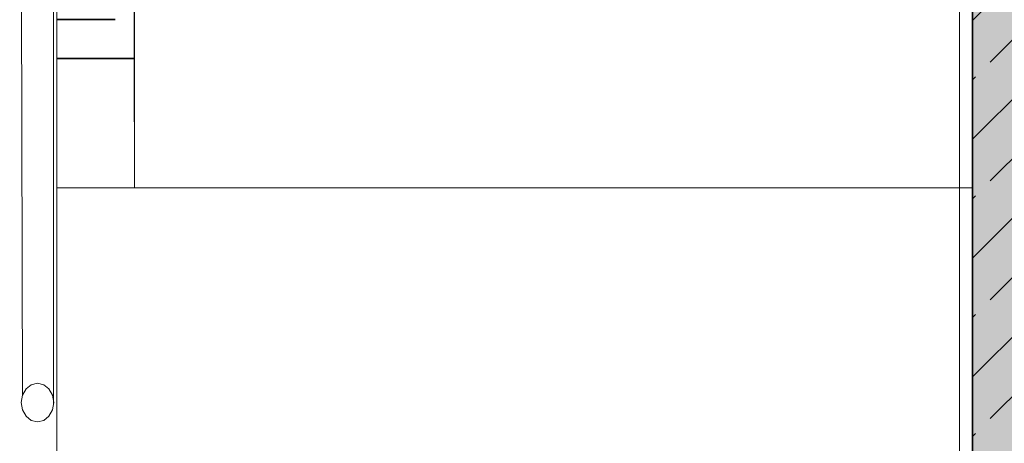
# Model space of a CAD drawing. Header units: millimetres. Extents: x -105953 to -79253, y 14617 to 35617.
# Tile 7 of 48: x -101559 to -100037, y 20415 to 21070. Entities that reach past the tile are written whole.
import ezdxf

# ---------------------------------------------------------------- set-up
doc = ezdxf.new("R2010")
doc.units = ezdxf.units.MM
doc.header["$MEASUREMENT"] = 0
doc.linetypes.add('Wipeout_Contour', pattern=[1000, 0, -1000])
doc.layers.add('Nowe_Konstrukcja - Schody', color=7, linetype='Continuous')
doc.layers.add('Nowe_Konstrukcja - Schody_Nr_pióra__101', color=250, linetype='Continuous', lineweight=13, true_color=0x333333)
doc.layers.add('Nowe_Konstrukcja - Ściany zew_Nr_pióra__23', color=7, linetype='Continuous', lineweight=13, true_color=0x858585)
for name, color, linetype, lineweight in [('Nowe_Konstrukcja - Schody_Nr_pióra__3', 7, 'Continuous', 13), ('Nowe_Konstrukcja - Schody_Nr_pióra__7', 7, 'Continuous', 35), ('Nowe_Konstrukcja - Ściany zew_Nr_pióra__21', 7, 'Continuous', 20), ('Nowe_Konstrukcja - Ściany zew_Nr_pióra__3', 7, 'Continuous', 13), ('Nowe_Konstrukcja - Ściany zew_Nr_pióra__7', 7, 'Continuous', 35)]:
    doc.layers.add(name, color=color, linetype=linetype, lineweight=lineweight)
pattern_1 = [(45, (0, 0), (-91.92388, 91.92388), []), (45, (-45.96, 45.96), (-91.92388, 91.92388), [97.5, -32.5])]

msp = doc.modelspace()

# ---------------------------------------------------------------- hatches: boundary and pattern name
at = {"layer": 'Nowe_Konstrukcja - Ściany zew_Nr_pióra__23', "linetype": 'Continuous', "lineweight": 13, "true_color": 0x858585}
h = msp.add_hatch(dxfattribs=at)
h.set_pattern_fill('Beton_zbrojony_0001', color=252, style=0, pattern_type=2)
h.set_pattern_definition(pattern_1)
h.paths.add_polyline_path([(-100086.6, 18497.9), (-99846.6, 18497.9), (-99846.6, 22447.9), (-100086.6, 22447.9)])

# ---------------------------------------------------------------- linework, layer by layer
at = {"layer": 'Nowe_Konstrukcja - Schody_Nr_pióra__3', "color": 7, "linetype": 'Continuous', "lineweight": 13}
for p, q in [((-101554.7, 20466.5), (-101556.6, 20477.9)), ((-101508.5, 20466.5), (-101506.6, 20477.9)), ((-101549.3, 20456.7), (-101554.7, 20466.5)), ((-101541.2, 20450.2), (-101549.3, 20456.7)), ((-101522, 20450.2), (-101513.9, 20456.7)), ((-101513.9, 20456.7), (-101508.5, 20466.5)), ((-101531.6, 20447.9), (-101541.2, 20450.2)), ((-101531.6, 20447.9), (-101522, 20450.2))]:
    msp.add_line(p, q, dxfattribs=at)
at = {"layer": 'Nowe_Konstrukcja - Ściany zew_Nr_pióra__21', "color": 7, "linetype": 'Continuous', "lineweight": 20}
msp.add_line((-100086.6, 18993.9), (-100086.6, 21967.9), dxfattribs=at)
at = {"layer": 'Nowe_Konstrukcja - Ściany zew_Nr_pióra__3', "color": 7, "linetype": 'Continuous', "lineweight": 13}
for p, q in [((-100106.6, 19347.9), (-100106.6, 22447.9)), ((-100086.6, 19347.9), (-100086.6, 22447.9))]:
    msp.add_line(p, q, dxfattribs=at)

# ---------------------------------------------------------------- wipeouts: each hides what was drawn before it
at = {"color": 254, "linetype": 'Wipeout_Contour', "lineweight": 0, "ltscale": 414402.525621}
msp.add_wipeout([(-101501.6, 21070.2), (-101501.6, 21010.2), (-101381.6, 21010.2), (-101381.6, 21070.2)], dxfattribs=at).dxf.layer = 'Nowe_Konstrukcja - Schody'
at = {"color": 254, "linetype": 'Wipeout_Contour', "lineweight": 0, "ltscale": 828847.900295}
msp.add_wipeout([(-101554.7, 20531.1), (-101553.9, 20531.1), (-101551.9, 20531.1), (-101554.7, 20526), (-101554.7, 20489.4), (-101549.3, 20499.1), (-101549.3, 20545.8), (-101554.7, 20539.1)], dxfattribs=at).dxf.layer = 'Nowe_Konstrukcja - Schody'
at = {"color": 254, "linetype": 'Wipeout_Contour', "lineweight": 0, "ltscale": 414288.575871}
msp.add_wipeout([(-101513.9, 20499.1), (-101513.9, 20545.8), (-101522, 20550.3), (-101522, 20505.6)], dxfattribs=at).dxf.layer = 'Nowe_Konstrukcja - Schody'

# ---------------------------------------------------------------- next in the draw order: linework, layer by layer
at = {"layer": 'Nowe_Konstrukcja - Schody_Nr_pióra__3', "color": 7, "linetype": 'Continuous', "lineweight": 13}
msp.add_line((-101556.6, 20477.9), (-101554.7, 20489.4), dxfattribs=at)
at = {"layer": 'Nowe_Konstrukcja - Schody_Nr_pióra__7', "color": 7, "linetype": 'Continuous', "lineweight": 35}
msp.add_line((-101501.6, 21070.2), (-101411.6, 21070.2), dxfattribs=at)

# ---------------------------------------------------------------- next in the draw order: wipeouts: each hides what was drawn before it
at = {"color": 254, "linetype": 'Wipeout_Contour', "lineweight": 0, "ltscale": 414297.401036}
msp.add_wipeout([(-101501.6, 20810.2), (-101381.6, 20810.2), (-101381.6, 21010.2), (-101501.6, 21010.2)], dxfattribs=at).dxf.layer = 'Nowe_Konstrukcja - Schody'
at = {"color": 254, "linetype": 'Wipeout_Contour', "lineweight": 0, "ltscale": 414395.394237}
msp.add_wipeout([(-101541.2, 20505.6), (-101541.2, 20550.3), (-101549.3, 20545.8), (-101549.3, 20499.1)], dxfattribs=at).dxf.layer = 'Nowe_Konstrukcja - Schody'
at = {"color": 254, "linetype": 'Wipeout_Contour', "lineweight": 0, "ltscale": 828516.718783}
msp.add_wipeout([(-101508.5, 20539.1), (-101513.9, 20545.8), (-101513.9, 20499.1), (-101508.5, 20489.4), (-101508.5, 20526), (-101511.4, 20531.1), (-101509.4, 20531.1), (-101508.5, 20531.1)], dxfattribs=at).dxf.layer = 'Nowe_Konstrukcja - Schody'

# ---------------------------------------------------------------- next in the draw order: linework, layer by layer
at = {"layer": 'Nowe_Konstrukcja - Schody_Nr_pióra__101', "color": 250, "linetype": 'Continuous', "lineweight": 13, "true_color": 0x333333}
for p, q in [((-101381.6, 20810.2), (-101383.6, 21514.6)), ((-101554.7, 20489.4), (-101556.6, 21281.3)), ((-101507, 20475.8), (-101506.6, 21281.3)), ((-101501.6, 19347.9), (-101501.6, 21211.7))]:
    msp.add_line(p, q, dxfattribs=at)
at = {"layer": 'Nowe_Konstrukcja - Schody_Nr_pióra__3', "color": 7, "linetype": 'Continuous', "lineweight": 13}
for p, q in [((-101381.6, 20942.5), (-101381.6, 21114.7)), ((-101381.6, 20810.2), (-101381.6, 20942.5)), ((-101501.6, 20810.2), (-100086.6, 20810.2)), ((-101554.7, 20489.4), (-101549.3, 20499.1)), ((-101508.5, 20489.4), (-101513.9, 20499.1)), ((-101506.6, 20477.9), (-101508.5, 20489.4))]:
    msp.add_line(p, q, dxfattribs=at)
at = {"layer": 'Nowe_Konstrukcja - Schody_Nr_pióra__7', "color": 7, "linetype": 'Continuous', "lineweight": 35}
msp.add_line((-101501.6, 21010.2), (-101381.6, 21010.2), dxfattribs=at)

# ---------------------------------------------------------------- next in the draw order: wipeouts: each hides what was drawn before it
at = {"color": 254, "linetype": 'Wipeout_Contour', "lineweight": 0, "ltscale": 414363.684443}
msp.add_wipeout([(-101531.6, 20507.9), (-101531.6, 20551.9), (-101541.2, 20550.3), (-101541.2, 20505.6)], dxfattribs=at).dxf.layer = 'Nowe_Konstrukcja - Schody'

# ---------------------------------------------------------------- next in the draw order: linework, layer by layer
at = {"layer": 'Nowe_Konstrukcja - Schody_Nr_pióra__3', "color": 7, "linetype": 'Continuous', "lineweight": 13}
msp.add_line((-101549.3, 20499.1), (-101541.2, 20505.6), dxfattribs=at)

# ---------------------------------------------------------------- next in the draw order: wipeouts: each hides what was drawn before it
at = {"color": 254, "linetype": 'Wipeout_Contour', "lineweight": 0, "ltscale": 414326.175068}
msp.add_wipeout([(-101531.6, 20551.9), (-101531.6, 20507.9), (-101522, 20505.6), (-101522, 20550.3)], dxfattribs=at).dxf.layer = 'Nowe_Konstrukcja - Schody'

# ---------------------------------------------------------------- next in the draw order: hatches: boundary and pattern name
at = {"layer": 'Nowe_Konstrukcja - Ściany zew_Nr_pióra__23', "linetype": 'Continuous', "lineweight": 13, "true_color": 0x858585}
h = msp.add_hatch(dxfattribs=at)
h.set_pattern_fill('Beton_zbrojony_0001', color=252, style=0, pattern_type=2)
h.set_pattern_definition(pattern_1)
h.paths.add_polyline_path([(-103086.6, 32727.9), (-103086.6, 18993.9), (-102846.6, 18993.9), (-102846.6, 22127.9), (-100086.6, 22127.9), (-100086.6, 18993.9), (-99846.6, 18993.9), (-99846.6, 32927.9), (-100086.6, 32927.9), (-100086.6, 29527.9), (-102846.6, 29527.9), (-102846.6, 32727.9), (-102846.6, 32927.9), (-103086.6, 32927.9)])
h.paths.add_polyline_path([(-102846.6, 25927.9), (-102846.6, 29327.9), (-100086.6, 29327.9), (-100086.6, 26047.9), (-100086.6, 25927.9)], flags=0)
h.paths.add_polyline_path([(-102846.6, 22327.9), (-102846.6, 25727.9), (-100086.6, 25727.9), (-100086.6, 25587.9), (-100086.6, 25567.9), (-100086.6, 25547.9), (-100086.6, 22447.9), (-100086.6, 22327.9)], flags=0)

# ---------------------------------------------------------------- next in the draw order: linework, layer by layer
at = {"layer": 'Nowe_Konstrukcja - Schody_Nr_pióra__3', "color": 7, "linetype": 'Continuous', "lineweight": 13}
for p, q in [((-101541.2, 20505.6), (-101531.6, 20507.9)), ((-101522, 20505.6), (-101531.6, 20507.9)), ((-101513.9, 20499.1), (-101522, 20505.6))]:
    msp.add_line(p, q, dxfattribs=at)
at = {"layer": 'Nowe_Konstrukcja - Ściany zew_Nr_pióra__7', "color": 7, "linetype": 'Continuous', "lineweight": 35, "flags": 128}
msp.add_lwpolyline([(-103086.6, 32727.9), (-103086.6, 18993.9), (-102846.6, 18993.9), (-102846.6, 22127.9), (-100086.6, 22127.9), (-100086.6, 18993.9), (-99846.6, 18993.9), (-99846.6, 32927.9), (-100086.6, 32927.9), (-100086.6, 29527.9), (-102846.6, 29527.9), (-102846.6, 32727.9), (-102846.6, 32927.9), (-103086.6, 32927.9)], close=True, dxfattribs=at)

doc.saveas('drawing.dxf')
